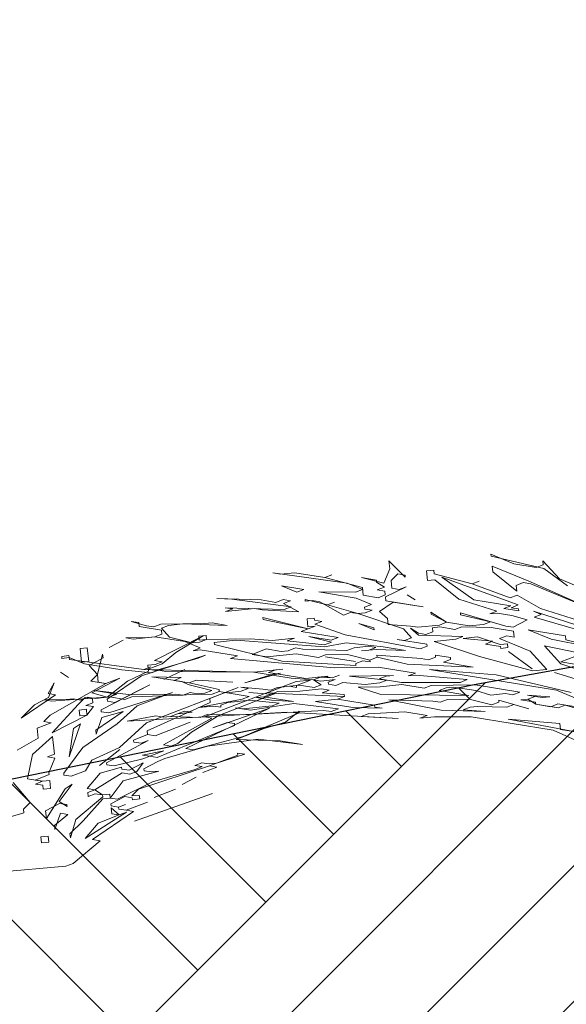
# Model space of a CAD drawing. Header units: millimetres. Extents: x 208545 to 5957542, y -593447 to 257160.
# Tile 16 of 60: x 5932698 to 5933439, y -589590 to -588257. Entities that reach past the tile are written whole.
import ezdxf

# ---------------------------------------------------------------- set-up
doc = ezdxf.new("R2010")
doc.units = ezdxf.units.MM
doc.header["$MEASUREMENT"] = 0
for name, color, linetype, lineweight in [('Sytuacja - Teren_Nr_pióra__1', 7, 'Continuous', 13), ('Sytuacja - Teren_Nr_pióra__21', 7, 'Continuous', 25), ('Wnętrze - Umeblowanie_Nr_pióra__2', 8, 'Continuous', 13)]:
    doc.layers.add(name, color=color, linetype=linetype, lineweight=lineweight)
doc.layers.add('Wnętrze - Umeblowanie', color=7, linetype='Continuous')

# ---------------------------------------------------------------- blocks, each defined once
blk = doc.blocks.new('Krzewy 27[6]_4', base_point=(5932431.3, -589437.1))
at = {"layer": 'Wnętrze - Umeblowanie_Nr_pióra__2', "color": 8, "linetype": 'Continuous', "lineweight": 13}
for p, q in [((5932838.4, -589096.8), (5932819.6, -589106.8)), ((5932819.6, -589106.8), (5932838.4, -589096.8)), ((5932881, -589124.6), (5932947, -589090.9)), ((5932947, -589090.9), (5932909.7, -589113.6)), ((5932780.1, -589108.3), (5932789.9, -589107.3)), ((5932782, -589126.9), (5932780.1, -589108.3)), ((5932789.9, -589107.3), (5932791.8, -589125.8)), ((5932791.8, -589125.8), (5932782, -589126.9)), ((5932792.4, -589131.2), (5932811.2, -589121.1)), ((5932810.6, -589115.8), (5932803.6, -589143.4)), ((5932811.2, -589121.1), (5932810.6, -589115.8)), ((5932949.8, -589117.5), (5932863.3, -589145.3)), ((5932891.1, -589126.3), (5932881, -589124.6)), ((5932881.6, -589129.9), (5932891.1, -589126.3)), ((5932882.4, -589137.9), (5932940.2, -589121.2)), ((5932909.7, -589113.6), (5932891.4, -589128.9)), ((5932940.2, -589121.2), (5932949.8, -589117.5)), ((5932803.6, -589143.4), (5932792.4, -589131.2)), ((5932844.2, -589152.6), (5932872.6, -589138.9)), ((5932871.8, -589131), (5932881.6, -589129.9)), ((5932872.6, -589138.9), (5932871.8, -589131)), ((5932891.4, -589128.9), (5932872.3, -589136.3)), ((5932872.3, -589136.3), (5932882.4, -589137.9)), ((5932922, -589136.5), (5932893.6, -589150.2)), ((5932893.6, -589150.2), (5932922, -589136.5)), ((5932753.6, -589140.5), (5932764.3, -589147.5)), ((5932764.3, -589147.5), (5932753.6, -589140.5)), ((5932794.6, -589152.4), (5932803.6, -589143.4)), ((5932814.8, -589155.7), (5932794.6, -589152.4)), ((5932833.9, -589148.3), (5932796.2, -589168.3)), ((5932803.6, -589143.4), (5932804.7, -589154)), ((5932814.8, -589155.7), (5932833.9, -589148.3)), ((5932816.7, -589174.3), (5932844.2, -589152.6)), ((5932863.3, -589145.3), (5932817, -589176.9)), ((5932948.5, -589200.8), (5933072.6, -589153)), ((5933051.6, -589141.8), (5933003.3, -589154.9)), ((5933003.3, -589154.9), (5933041.8, -589142.8)), ((5933041.8, -589142.8), (5933051.6, -589141.8)), ((5933072.6, -589153), (5933092.2, -589151)), ((5933092.2, -589151), (5933073.1, -589158.3)), ((5933101.8, -589147.3), (5933111.6, -589146.3)), ((5933121.7, -589147.9), (5933101.8, -589147.3)), ((5933111.6, -589146.3), (5933121.7, -589147.9)), ((5933121.7, -589147.9), (5933131.2, -589144.3)), ((5933131.2, -589144.3), (5933121.7, -589147.9)), ((5932745.2, -589154.8), (5932736.7, -589169.1)), ((5932737.3, -589174.5), (5932745.2, -589154.8)), ((5932739.8, -589198.4), (5932814.8, -589155.7)), ((5932804.7, -589154), (5932814.8, -589155.7)), ((5932874.5, -589157.5), (5932808.5, -589191.2)), ((5932827.3, -589181.2), (5932874.5, -589157.5)), ((5932869.9, -589209), (5932994, -589161.2)), ((5932994, -589161.2), (5932955.8, -589175.9)), ((5933053.5, -589160.4), (5933034.4, -589167.7)), ((5933063.3, -589159.4), (5933053.5, -589160.4)), ((5933073.4, -589161), (5933063.3, -589159.4)), ((5933073.1, -589158.3), (5933073.4, -589161)), ((5932746.8, -589170.8), (5932700.5, -589202.4)), ((5932718.5, -589184.5), (5932737.3, -589174.5)), ((5932736.7, -589169.1), (5932746.8, -589170.8)), ((5932778, -589183.7), (5932787, -589174.7)), ((5932787, -589174.7), (5932797, -589176.3)), ((5932796.2, -589168.3), (5932816.7, -589174.3)), ((5932797, -589176.3), (5932797.6, -589181.6)), ((5932817, -589176.9), (5932817.2, -589179.6)), ((5932817.2, -589179.6), (5932827.3, -589181.2)), ((5932818.9, -589195.5), (5932905.4, -589167.7)), ((5932905.4, -589167.7), (5932857.6, -589186.1)), ((5932955.8, -589175.9), (5932956.4, -589181.2)), ((5933044.5, -589169.4), (5932968.1, -589198.8)), ((5933034.4, -589167.7), (5933044.5, -589169.4)), ((5932700.5, -589202.4), (5932718.5, -589184.5)), ((5932742.3, -589222.3), (5932778, -589183.7)), ((5932778.8, -589191.6), (5932788.6, -589190.6)), ((5932779.6, -589199.6), (5932778.8, -589191.6)), ((5932797.6, -589181.6), (5932788.1, -589185.3)), ((5932788.1, -589185.3), (5932798.2, -589186.9)), ((5932788.6, -589190.6), (5932789.4, -589198.6)), ((5932798.2, -589186.9), (5932789.4, -589198.6)), ((5932808.5, -589191.2), (5932808.8, -589193.9)), ((5932857.6, -589186.1), (5932830.4, -589210.4)), ((5932956.4, -589181.2), (5932871, -589219.6)), ((5933036.6, -589189), (5932923.2, -589243.7)), ((5932960, -589215.7), (5933036.6, -589189)), ((5933076.7, -589192.9), (5933058.5, -589208.2)), ((5933077, -589195.5), (5933076.7, -589192.9)), ((5932730.8, -589207.3), (5932739.8, -589198.4)), ((5932789.4, -589198.6), (5932742.3, -589222.3)), ((5932789.4, -589198.6), (5932779.6, -589199.6)), ((5932838.5, -589193.5), (5932801.5, -589218.8)), ((5932802, -589224.1), (5932809.6, -589201.8)), ((5932808.8, -589193.9), (5932818.9, -589195.5)), ((5932809.6, -589201.8), (5932838.5, -589193.5)), ((5932892.9, -589238.8), (5932958.6, -589202.5)), ((5932968.1, -589198.8), (5932930.8, -589221.5)), ((5932958.6, -589202.5), (5932948.5, -589200.8)), ((5933000.9, -589227.6), (5933077, -589195.5)), ((5932721.8, -589216.3), (5932740.9, -589209)), ((5932723.2, -589229.6), (5932721.8, -589216.3)), ((5932740.9, -589209), (5932730.8, -589207.3)), ((5932780.7, -589210.2), (5932765.5, -589254.7)), ((5932765.5, -589254.7), (5932771.4, -589216.5)), ((5932771.4, -589216.5), (5932780.7, -589210.2)), ((5932830.4, -589210.4), (5932784, -589242.1)), ((5932801.5, -589218.8), (5932802, -589224.1)), ((5932833.7, -589242.3), (5932869.9, -589209)), ((5932871, -589219.6), (5932871.6, -589224.9)), ((5932881.7, -589226.6), (5932929.4, -589208.2)), ((5932929.4, -589208.2), (5932881.7, -589226.6)), ((5932884.7, -589255.8), (5932989.4, -589212.7)), ((5932979.1, -589208.4), (5932960, -589215.7)), ((5932989.2, -589210), (5932979.1, -589208.4)), ((5932989.4, -589212.7), (5932989.2, -589210)), ((5933029.6, -589216.6), (5932991.4, -589231.3)), ((5933058.5, -589208.2), (5933029.6, -589216.6)), ((5932695.1, -589245.9), (5932723.2, -589229.6)), ((5932715.6, -589251.9), (5932742.8, -589227.6)), ((5932742.8, -589227.6), (5932745.3, -589251.5)), ((5932872.4, -589232.9), (5932816, -589262.9)), ((5932871.6, -589224.9), (5932852.5, -589232.3)), ((5932852.5, -589232.3), (5932852.8, -589234.9)), ((5932862.9, -589236.6), (5932872.4, -589232.9)), ((5932871.6, -589224.9), (5932881.7, -589226.6)), ((5932881.7, -589226.6), (5932871.6, -589224.9)), ((5932930.8, -589221.5), (5932912.5, -589236.8)), ((5932933.3, -589245.4), (5933000.9, -589227.6)), ((5933021.1, -589230.9), (5932952.6, -589240.7)), ((5932991.4, -589231.3), (5933051.1, -589233.1)), ((5933081.4, -589238), (5933021.1, -589230.9)), ((5933051.1, -589233.1), (5933081.4, -589238)), ((5932784, -589242.1), (5932757.9, -589277)), ((5932795.8, -589259.6), (5932833.7, -589242.3)), ((5932834, -589244.9), (5932806.4, -589266.6)), ((5932806.4, -589266.6), (5932834, -589244.9)), ((5932852.8, -589234.9), (5932862.9, -589236.6)), ((5932903, -589240.5), (5932892.9, -589238.8)), ((5932952.6, -589240.7), (5932894.8, -589257.4)), ((5932912.5, -589236.8), (5932903, -589240.5)), ((5932923.2, -589243.7), (5932933.3, -589245.4)), ((5932709, -589284.8), (5932715.6, -589251.9)), ((5932745.3, -589251.5), (5932735.8, -589255.1)), ((5932735.8, -589255.1), (5932745.8, -589256.8)), ((5932745.8, -589256.8), (5932738, -589276.4)), ((5932787.3, -589273.9), (5932795.8, -589259.6)), ((5932826.3, -589267.2), (5932865.1, -589257.8)), ((5932864.5, -589252.5), (5932893.7, -589246.8)), ((5932874.6, -589254.1), (5932864.5, -589252.5)), ((5932865.1, -589257.8), (5932874.6, -589254.1)), ((5932893.7, -589246.8), (5932874.6, -589254.1)), ((5932874.6, -589254.1), (5932884.7, -589255.8)), ((5932894.8, -589257.4), (5932885.3, -589261.1)), ((5933003.4, -589251.5), (5932964.9, -589263.5)), ((5932964.9, -589263.5), (5932993.6, -589252.5)), ((5932993.6, -589252.5), (5932993.3, -589249.9)), ((5932993.3, -589249.9), (5933003.4, -589251.5)), ((5932807.5, -589277.2), (5932836.4, -589268.8)), ((5932816, -589262.9), (5932816.3, -589265.6)), ((5932816.3, -589265.6), (5932826.3, -589267.2)), ((5932836.4, -589268.8), (5932836.7, -589271.5)), ((5932836.7, -589271.5), (5932846.8, -589273.1)), ((5932846.8, -589273.1), (5932865.6, -589263.1)), ((5932865.6, -589263.1), (5932856.9, -589274.8)), ((5932955.4, -589267.2), (5932859.4, -589298.7)), ((5932885.3, -589261.1), (5932866.5, -589271.1)), ((5932866.5, -589271.1), (5932866.7, -589273.7)), ((5932878.2, -589288.7), (5932936, -589271.9)), ((5932935.5, -589266.6), (5932945, -589262.9)), ((5932945.6, -589268.2), (5932935.5, -589266.6)), ((5932936, -589271.9), (5932945.6, -589268.2)), ((5932945, -589262.9), (5932955.1, -589264.6)), ((5932965.5, -589268.9), (5932946.4, -589276.2)), ((5932946.4, -589276.2), (5932965.5, -589268.9)), ((5932955.1, -589264.6), (5932964.9, -589263.5)), ((5932964.9, -589263.5), (5932955.4, -589267.2)), ((5932955.4, -589267.2), (5932965.5, -589268.9)), ((5932965.5, -589268.9), (5932955.4, -589267.2)), ((5932729.2, -589288), (5932709, -589284.8)), ((5932738.2, -589279), (5932719.1, -589286.4)), ((5932719.1, -589286.4), (5932729.2, -589288)), ((5932738, -589276.4), (5932738.2, -589279)), ((5932757.9, -589277), (5932758.2, -589279.7)), ((5932758.2, -589279.7), (5932768.2, -589281.3)), ((5932768.2, -589281.3), (5932787.3, -589273.9)), ((5932789.8, -589297.8), (5932807.5, -589277.2)), ((5932837.3, -589276.8), (5932799.9, -589299.5)), ((5932847.4, -589278.4), (5932837.3, -589276.8)), ((5932886.7, -589274.4), (5932838.4, -589287.4)), ((5932856.9, -589274.8), (5932847.4, -589278.4)), ((5932866.7, -589273.7), (5932876.8, -589275.4)), ((5932876.8, -589275.4), (5932886.7, -589274.4)), ((5932937.1, -589282.5), (5932918.3, -589292.5)), ((5932918.3, -589292.5), (5932937.1, -589282.5)), ((5932689.7, -589289.5), (5932712.4, -589316.6)), ((5932719.7, -589291.7), (5932729.2, -589288)), ((5932729.8, -589293.3), (5932719.7, -589291.7)), ((5932729.2, -589288), (5932739.1, -589287)), ((5932730.3, -589298.7), (5932729.8, -589293.3)), ((5932740.2, -589297.6), (5932730.3, -589298.7)), ((5932734.5, -589338.5), (5932760.1, -589298.2)), ((5932739.1, -589287), (5932740.2, -589297.6)), ((5932769.4, -589291.9), (5932751.9, -589315.2)), ((5932760.1, -589298.2), (5932769.4, -589291.9)), ((5932799.9, -589299.5), (5932789.8, -589297.8)), ((5932790.4, -589303.2), (5932799.9, -589299.5)), ((5932799.9, -589299.5), (5932810.6, -589306.4)), ((5932838.4, -589287.4), (5932820.9, -589310.7)), ((5932831, -589312.3), (5932878.2, -589288.7)), ((5932859.4, -589298.7), (5932850.4, -589307.7)), ((5932909.1, -589298.9), (5932880.4, -589309.9)), ((5932880.4, -589309.9), (5932909.1, -589298.9)), ((5932774.3, -589339.7), (5932810.8, -589309.1)), ((5932811.1, -589311.7), (5932784.4, -589341.4)), ((5932790.9, -589308.5), (5932790.4, -589303.2)), ((5932800.5, -589304.8), (5932790.9, -589308.5)), ((5932810.6, -589306.4), (5932800.5, -589304.8)), ((5932810.6, -589306.4), (5932820.4, -589305.4)), ((5932810.8, -589309.1), (5932810.6, -589306.4)), ((5932820.9, -589310.7), (5932811.1, -589311.7)), ((5932820.4, -589305.4), (5932820.9, -589310.7)), ((5932820.9, -589310.7), (5932831, -589312.3)), ((5932840.6, -589308.7), (5932821.8, -589318.7)), ((5932850.7, -589310.3), (5932840.6, -589308.7)), ((5932850.4, -589307.7), (5932860.2, -589306.6)), ((5932851, -589313), (5932850.7, -589310.3)), ((5932860.8, -589311.9), (5932851, -589313)), ((5932959.3, -589304.4), (5932854, -589342.2)), ((5932854, -589342.2), (5932959.3, -589304.4)), ((5932860.2, -589306.6), (5932860.8, -589311.9)), ((5932712.4, -589316.6), (5932703.4, -589325.6)), ((5932703.4, -589325.6), (5932703.9, -589330.9)), ((5932752.2, -589317.9), (5932733.4, -589327.9)), ((5932751.9, -589315.2), (5932762.6, -589322.1)), ((5932762.3, -589319.5), (5932752.2, -589317.9)), ((5932762.6, -589322.1), (5932762.3, -589319.5)), ((5932821.8, -589318.7), (5932822, -589321.3)), ((5932822, -589321.3), (5932832.1, -589323)), ((5932833.2, -589333.6), (5932822.3, -589324)), ((5932822.3, -589324), (5932823.1, -589332)), ((5932832.1, -589323), (5932841.7, -589319.3)), ((5932841.7, -589319.3), (5932832.1, -589323)), ((5932832.1, -589323), (5932832.4, -589325.6)), ((5932832.4, -589325.6), (5932842.5, -589327.3)), ((5932842.5, -589327.3), (5932871.2, -589316.2)), ((5932871.2, -589316.2), (5932842.5, -589327.3)), ((5932703.9, -589330.9), (5932675, -589339.3)), ((5932733.4, -589327.9), (5932734.5, -589338.5)), ((5932763.7, -589332.8), (5932745.4, -589348.1)), ((5932746, -589353.4), (5932753.6, -589331.1)), ((5932753.6, -589331.1), (5932763.7, -589332.8)), ((5932767, -589364.6), (5932774.3, -589339.7)), ((5932842.8, -589329.9), (5932786.9, -589365.3)), ((5932852.6, -589328.9), (5932797, -589366.9)), ((5932804.6, -589344.6), (5932833.2, -589333.6)), ((5932823.1, -589332), (5932833.2, -589333.6)), ((5932833.2, -589333.6), (5932842.8, -589329.9)), ((5932842.5, -589327.3), (5932852.6, -589328.9)), ((5932745.4, -589348.1), (5932746, -589353.4)), ((5932784.4, -589341.4), (5932766.4, -589359.3)), ((5932786.9, -589365.3), (5932804.6, -589344.6)), ((5932727.1, -589363.4), (5932737, -589362.4)), ((5932728, -589371.4), (5932727.1, -589363.4)), ((5932737, -589362.4), (5932737.8, -589370.4)), ((5932766.4, -589359.3), (5932767, -589364.6)), ((5932737.8, -589370.4), (5932728, -589371.4)), ((5932807.1, -589368.5), (5932770.6, -589399.2)), ((5932797, -589366.9), (5932807.1, -589368.5)), ((5932761, -589402.8), (5932593.8, -589417.5)), ((5932770.6, -589399.2), (5932761, -589402.8))]:
    blk.add_line(p, q, dxfattribs=at)
blk = doc.blocks.new('Krzewy 27[7]_4', base_point=(5933439.2, -589259.9))
at = {"layer": 'Wnętrze - Umeblowanie_Nr_pióra__2', "color": 8, "linetype": 'Continuous', "lineweight": 13}
for p, q in [((5933199.5, -589000.3), (5933198.4, -588989.7)), ((5933198.4, -588989.7), (5933220.5, -589011.5)), ((5933336.7, -588983.3), (5933336.5, -588980.7)), ((5933336.5, -588980.7), (5933367.6, -588993.6)), ((5933408, -589000.1), (5933336.7, -588983.3)), ((5933407.4, -588994.8), (5933406.9, -588989.5)), ((5933406.9, -588989.5), (5933429.3, -589014)), ((5933142, -589019.7), (5933041.3, -589006)), ((5933041.3, -589006), (5933051.4, -589007.6)), ((5933051.4, -589007.6), (5933071, -589005.6)), ((5933071, -589005.6), (5933111.4, -589012.1)), ((5933191.6, -589019.9), (5933199.5, -589000.3)), ((5933249.4, -589003.1), (5933259.3, -589002.1)), ((5933250.8, -589016.4), (5933249.4, -589003.1)), ((5933259.3, -589002.1), (5933259.8, -589007.4)), ((5933338.9, -589004.6), (5933338.1, -588996.6)), ((5933338.1, -588996.6), (5933390, -589018.1)), ((5933371.4, -589030.7), (5933338.9, -589004.6)), ((5933367.6, -588993.6), (5933397.9, -588998.5)), ((5933397.9, -588998.5), (5933407.4, -588994.8)), ((5933440.2, -589023.6), (5933408, -589000.1)), ((5933111.4, -589012.1), (5933120.9, -589008.4)), ((5933120.9, -589008.4), (5933111.4, -589012.1)), ((5933111.4, -589012.1), (5933162.4, -589025.6)), ((5933162.7, -589028.3), (5933142, -589019.7)), ((5933181.3, -589015.6), (5933161.1, -589012.3)), ((5933161.1, -589012.3), (5933191.6, -589019.9)), ((5933181.5, -589018.3), (5933181.3, -589015.6)), ((5933192.2, -589025.2), (5933181.5, -589018.3)), ((5933210.2, -589007.2), (5933201.2, -589016.2)), ((5933201.2, -589016.2), (5933202.3, -589026.8)), ((5933220.3, -589008.9), (5933210.2, -589007.2)), ((5933220.5, -589011.5), (5933220.3, -589008.9)), ((5933260.6, -589015.4), (5933250.8, -589016.4)), ((5933259.8, -589007.4), (5933310.9, -589020.9)), ((5933293.1, -589041.6), (5933260.6, -589015.4)), ((5933313.1, -589042.2), (5933270.2, -589011.7)), ((5933270.2, -589011.7), (5933373.4, -589049.3)), ((5933310.9, -589020.9), (5933320.4, -589017.2)), ((5933320.4, -589017.2), (5933310.9, -589020.9)), ((5933380.2, -589019.1), (5933370.6, -589022.8)), ((5933390.3, -589020.7), (5933380.2, -589019.1)), ((5933390, -589018.1), (5933473.2, -589055.1)), ((5933429.3, -589014), (5933460.4, -589026.9)), ((5933073.8, -589032.1), (5933053, -589023.6)), ((5933053, -589023.6), (5933083.3, -589028.5)), ((5933083.3, -589028.5), (5933073.8, -589032.1)), ((5933154, -589039.9), (5933103.5, -589031.7)), ((5933103.5, -589031.7), (5933153.2, -589031.9)), ((5933153.2, -589031.9), (5933162.7, -589028.3)), ((5933162.4, -589025.6), (5933163.5, -589036.2)), ((5933182.6, -589028.9), (5933192.2, -589025.2)), ((5933192.7, -589030.5), (5933182.6, -589028.9)), ((5933193.3, -589035.8), (5933192.7, -589030.5)), ((5933221.9, -589024.8), (5933193.6, -589038.5)), ((5933202.3, -589026.8), (5933212.4, -589028.5)), ((5933212.4, -589028.5), (5933221.9, -589024.8)), ((5933310.9, -589020.9), (5933362.4, -589039.7)), ((5933370.6, -589022.8), (5933371.4, -589030.7)), ((5933452.5, -589046.5), (5933390.3, -589020.7)), ((5932985.4, -589041.3), (5932965.5, -589040.7)), ((5932965.5, -589040.7), (5933025.2, -589042.5)), ((5933065.9, -589051.7), (5932985.4, -589041.3)), ((5933025.2, -589042.5), (5933045.4, -589045.8)), ((5933045.4, -589045.8), (5933055, -589042.1)), ((5933055, -589042.1), (5933065.1, -589043.8)), ((5933065.1, -589043.8), (5933055.5, -589047.5)), ((5933085, -589044.4), (5933084.7, -589041.7)), ((5933084.7, -589041.7), (5933115.3, -589049.3)), ((5933094.8, -589043.4), (5933085, -589044.4)), ((5933104.9, -589045), (5933094.8, -589043.4)), ((5933136.6, -589063.2), (5933104.9, -589045)), ((5933115.3, -589049.3), (5933124.8, -589045.6)), ((5933124.8, -589045.6), (5933115.3, -589049.3)), ((5933174.7, -589048.5), (5933154, -589039.9)), ((5933163.5, -589036.2), (5933183.7, -589039.5)), ((5933183.7, -589039.5), (5933193.3, -589035.8)), ((5933204.2, -589045.4), (5933185.7, -589058.1)), ((5933193.6, -589038.5), (5933194.1, -589043.8)), ((5933194.1, -589043.8), (5933244.6, -589052)), ((5933244.6, -589052), (5933204.2, -589045.4)), ((5933223, -589035.4), (5933233.7, -589042.4)), ((5933233.7, -589042.4), (5933223, -589035.4)), ((5933344.5, -589057.7), (5933293.1, -589041.6)), ((5933363.6, -589050.3), (5933313.1, -589042.2)), ((5933362.4, -589039.7), (5933372, -589036)), ((5933372, -589036), (5933403.7, -589054.2)), ((5932986.8, -589054.6), (5932976.7, -589053)), ((5932976.7, -589053), (5933056.3, -589055.4)), ((5933016.5, -589054.2), (5932977.2, -589058.3)), ((5932977.2, -589058.3), (5932986.8, -589054.6)), ((5933026.6, -589055.8), (5933016.5, -589054.2)), ((5933076.5, -589058.7), (5933026.6, -589055.8)), ((5933055.5, -589047.5), (5933076.5, -589058.7)), ((5933056.3, -589055.4), (5933065.9, -589051.7)), ((5933115.3, -589049.3), (5933156.2, -589061.1)), ((5933146.1, -589059.5), (5933136.6, -589063.2)), ((5933156.2, -589061.1), (5933146.1, -589059.5)), ((5933165.2, -589052.2), (5933174.7, -589048.5)), ((5933165.5, -589054.8), (5933165.2, -589052.2)), ((5933175.6, -589056.5), (5933165.5, -589054.8)), ((5933166, -589060.1), (5933175.6, -589056.5)), ((5933185.7, -589058.1), (5933196.6, -589067.7)), ((5933255.5, -589061.6), (5933255.2, -589058.9)), ((5933255.2, -589058.9), (5933276.5, -589072.8)), ((5933334.9, -589061.4), (5933344.5, -589057.7)), ((5933354, -589054), (5933363.6, -589050.3)), ((5933374.2, -589057.3), (5933354, -589054)), ((5933373.4, -589049.3), (5933363.8, -589053)), ((5933363.8, -589053), (5933373.9, -589054.6)), ((5933373.9, -589054.6), (5933374.2, -589057.3)), ((5933404.5, -589062.2), (5933394.1, -589057.9)), ((5933394.1, -589057.9), (5933476.3, -589084.3)), ((5933403.7, -589054.2), (5933455, -589070.4)), ((5932859.6, -589073.2), (5932849.5, -589071.5)), ((5932849.5, -589071.5), (5932870, -589077.5)), ((5932860.2, -589078.5), (5932859.6, -589073.2)), ((5933028, -589069.1), (5933027.7, -589066.4)), ((5933027.7, -589066.4), (5933088.8, -589081.6)), ((5933088.8, -589081.6), (5933028, -589069.1)), ((5933087.5, -589068.3), (5933097.3, -589067.3)), ((5933088.6, -589078.9), (5933087.5, -589068.3)), ((5933097.3, -589067.3), (5933097.6, -589069.9)), ((5933097.6, -589069.9), (5933107.6, -589071.6)), ((5933107.6, -589071.6), (5933098.1, -589075.2)), ((5933156.2, -589061.1), (5933166, -589060.1)), ((5933217.9, -589081.6), (5933156.2, -589061.1)), ((5933196.6, -589067.7), (5933197.4, -589075.7)), ((5933276.5, -589072.8), (5933255.5, -589061.6)), ((5933267, -589076.5), (5933276.5, -589072.8)), ((5933276.5, -589072.8), (5933306.8, -589077.7)), ((5933295.4, -589062.8), (5933295.1, -589060.1)), ((5933295.1, -589060.1), (5933356.5, -589077.9)), ((5933336, -589072), (5933295.4, -589062.8)), ((5933326.5, -589075.7), (5933336, -589072)), ((5933344.7, -589060.4), (5933334.9, -589061.4)), ((5933364.9, -589063.6), (5933344.7, -589060.4)), ((5933385.4, -589069.5), (5933364.9, -589063.6)), ((5933366.6, -589079.6), (5933385.4, -589069.5)), ((5933394.9, -589065.9), (5933404.5, -589062.2)), ((5933476.8, -589089.6), (5933394.9, -589065.9)), ((5932890.5, -589083.4), (5932860.2, -589078.5)), ((5932870, -589077.5), (5932880.1, -589079.1)), ((5932880.1, -589079.1), (5932889.6, -589075.4)), ((5932889.6, -589075.4), (5932949.1, -589074.6)), ((5932899.7, -589077.1), (5932890.2, -589080.7)), ((5932890.2, -589080.7), (5932901.4, -589093)), ((5932891, -589088.7), (5932890.5, -589083.4)), ((5932919.4, -589075), (5932899.7, -589077.1)), ((5932979.1, -589076.9), (5932919.4, -589075)), ((5932949.1, -589074.6), (5932958.9, -589073.6)), ((5932958.9, -589073.6), (5932979.1, -589076.9)), ((5933079.3, -589085.2), (5933088.8, -589081.6)), ((5933129.8, -589093.4), (5933079.3, -589085.2)), ((5933098.4, -589077.9), (5933088.6, -589078.9)), ((5933088.8, -589081.6), (5933098.4, -589077.9)), ((5933098.1, -589075.2), (5933139.3, -589089.7)), ((5933178.3, -589083), (5933157.6, -589074.4)), ((5933157.6, -589074.4), (5933178.1, -589080.4)), ((5933178.1, -589080.4), (5933178.3, -589083)), ((5933197.4, -589075.7), (5933227.4, -589077.9)), ((5933229.1, -589093.8), (5933217.9, -589081.6)), ((5933227.4, -589077.9), (5933237.5, -589079.5)), ((5933238.6, -589090.2), (5933227.7, -589080.6)), ((5933227.7, -589080.6), (5933238.4, -589087.5)), ((5933237.5, -589079.5), (5933267, -589076.5)), ((5933248.5, -589089.1), (5933258, -589085.5)), ((5933257.4, -589080.2), (5933267.3, -589079.1)), ((5933258, -589085.5), (5933257.4, -589080.2)), ((5933267.3, -589079.1), (5933287.5, -589082.4)), ((5933287.5, -589082.4), (5933297, -589078.7)), ((5933297, -589078.7), (5933336.8, -589080)), ((5933306.8, -589077.7), (5933326.5, -589075.7)), ((5933336.8, -589080), (5933367.1, -589084.9)), ((5933356.5, -589077.9), (5933366.6, -589079.6)), ((5933367.1, -589084.9), (5933368, -589092.8)), ((5933417.9, -589095.7), (5933386.8, -589082.8)), ((5933386.8, -589082.8), (5933437.3, -589091)), ((5932841.9, -589093.8), (5932871.7, -589093.4)), ((5932852, -589095.4), (5932841.9, -589093.8)), ((5932881.5, -589092.4), (5932852, -589095.4)), ((5932871.7, -589093.4), (5932881.5, -589092.4)), ((5932881.5, -589092.4), (5932891, -589088.7)), ((5932921.9, -589098.9), (5932881.5, -589092.4)), ((5932901.4, -589093), (5932932, -589100.6)), ((5932942.6, -589107.5), (5932921.9, -589098.9)), ((5932932, -589100.6), (5932941.8, -589099.5)), ((5932941, -589091.6), (5932950.8, -589090.5)), ((5932941.5, -589096.9), (5932941, -589091.6)), ((5932951.3, -589095.9), (5932941.5, -589096.9)), ((5932941.8, -589099.5), (5932951.3, -589095.9)), ((5932950.8, -589090.5), (5932951.3, -589095.9)), ((5932951.3, -589095.9), (5933010.8, -589095)), ((5932961.7, -589100.1), (5932991.2, -589097.1)), ((5932991.2, -589097.1), (5933111.2, -589106.1)), ((5933010.8, -589095), (5933040.8, -589097.3)), ((5933040.8, -589097.3), (5933070.3, -589094.2)), ((5933070.3, -589094.2), (5933060.7, -589097.9)), ((5933060.7, -589097.9), (5933111, -589103.4)), ((5933120.5, -589099.8), (5933089.9, -589092.2)), ((5933089.9, -589092.2), (5933120.2, -589097.1)), ((5933111, -589103.4), (5933120.5, -589099.8)), ((5933120.2, -589097.1), (5933129.8, -589093.4)), ((5933139.3, -589089.7), (5933240.6, -589108.8)), ((5933249.8, -589102.4), (5933209.4, -589095.9)), ((5933209.4, -589095.9), (5933219.5, -589097.5)), ((5933219.5, -589097.5), (5933229.1, -589093.8)), ((5933238.4, -589087.5), (5933248.5, -589089.1)), ((5933298.4, -589092), (5933238.6, -589090.2)), ((5933259.4, -589098.7), (5933288.8, -589095.7)), ((5933321.1, -589119.2), (5933259.4, -589098.7)), ((5933288.8, -589095.7), (5933298.4, -589092)), ((5933298.7, -589094.7), (5933318.3, -589092.6)), ((5933338.8, -589098.5), (5933298.7, -589094.7)), ((5933318.3, -589092.6), (5933349.2, -589102.8)), ((5933329.2, -589102.2), (5933338.8, -589098.5)), ((5933357.9, -589091.2), (5933348.3, -589094.9)), ((5933348.3, -589094.9), (5933389.8, -589112)), ((5933368, -589092.8), (5933357.9, -589091.2)), ((5933488.9, -589109.8), (5933417.9, -589095.7)), ((5933437.3, -589091), (5933437.8, -589096.3)), ((5933437.8, -589096.3), (5933488.9, -589109.8)), ((5932933.1, -589111.2), (5932942.6, -589107.5)), ((5932942.9, -589110.2), (5932933.1, -589111.2)), ((5932993.4, -589118.3), (5932942.9, -589110.2)), ((5932962, -589102.8), (5932961.7, -589100.1)), ((5933053.7, -589125.5), (5932962, -589102.8)), ((5933032.1, -589108.9), (5933013, -589116.3)), ((5933052.3, -589112.2), (5933032.1, -589108.9)), ((5933062.1, -589111.2), (5933052.3, -589112.2)), ((5933071.7, -589107.5), (5933062.1, -589111.2)), ((5933081.8, -589109.1), (5933071.7, -589107.5)), ((5933141.5, -589111), (5933081.8, -589109.1)), ((5933111.2, -589106.1), (5933140.4, -589100.4)), ((5933140.4, -589100.4), (5933190.6, -589105.9)), ((5933151.1, -589107.3), (5933141.5, -589111)), ((5933170.7, -589105.3), (5933151.1, -589107.3)), ((5933181.1, -589109.6), (5933161.4, -589111.6)), ((5933161.4, -589111.6), (5933171.3, -589110.6)), ((5933180.8, -589106.9), (5933170.7, -589105.3)), ((5933171.3, -589110.6), (5933180.8, -589106.9)), ((5933220.9, -589110.8), (5933181.1, -589109.6)), ((5933190.6, -589105.9), (5933220.9, -589110.8)), ((5933240.6, -589108.8), (5933250.1, -589105.1)), ((5933250.1, -589105.1), (5933249.8, -589102.4)), ((5933349.4, -589105.5), (5933329.2, -589102.2)), ((5933349.2, -589102.8), (5933359, -589101.8)), ((5933349.7, -589108.2), (5933349.4, -589105.5)), ((5933359.5, -589107.1), (5933349.7, -589108.2)), ((5933359, -589101.8), (5933359.5, -589107.1)), ((5933360.1, -589112.4), (5933392.3, -589135.9)), ((5933392.3, -589135.9), (5933360.1, -589112.4)), ((5933389.8, -589112), (5933412.2, -589136.6)), ((5933431.3, -589129.2), (5933408.9, -589104.7)), ((5933408.9, -589104.7), (5933469.8, -589117.2)), ((5932755.2, -589118.9), (5932765, -589117.9)), ((5932755.5, -589121.6), (5932755.2, -589118.9)), ((5932765.3, -589120.6), (5932755.5, -589121.6)), ((5932765, -589117.9), (5932765.6, -589123.2)), ((5932786, -589129.1), (5932765.3, -589120.6)), ((5932765.6, -589123.2), (5932866.3, -589136.9)), ((5932983.8, -589122), (5932993.4, -589118.3)), ((5933124.1, -589134.3), (5932983.8, -589122)), ((5933013, -589116.3), (5933033.2, -589119.6)), ((5933033.2, -589119.6), (5933072.5, -589115.5)), ((5933153.6, -589131.2), (5933053.7, -589125.5)), ((5933072.5, -589115.5), (5933102.8, -589120.4)), ((5933102.8, -589120.4), (5933112.3, -589116.7)), ((5933112.3, -589116.7), (5933142.1, -589116.3)), ((5933112.6, -589119.4), (5933153, -589125.9)), ((5933153, -589125.9), (5933112.6, -589119.4)), ((5933142.1, -589116.3), (5933172.6, -589123.9)), ((5933162.8, -589124.9), (5933153.3, -589128.6)), ((5933172.9, -589126.5), (5933162.8, -589124.9)), ((5933172.6, -589123.9), (5933182.2, -589120.2)), ((5933182.2, -589120.2), (5933172.6, -589123.9)), ((5933172.6, -589123.9), (5933172.9, -589126.5)), ((5933182.2, -589120.2), (5933181.9, -589117.5)), ((5933181.9, -589117.5), (5933241.9, -589122)), ((5933222.9, -589129.4), (5933182.2, -589120.2)), ((5933241.9, -589122), (5933252, -589123.7)), ((5933252, -589123.7), (5933261.6, -589120)), ((5933261.6, -589120), (5933261.3, -589117.3)), ((5933261.3, -589117.3), (5933281.5, -589120.6)), ((5933281.8, -589123.3), (5933272.2, -589126.9)), ((5933281.5, -589120.6), (5933281.8, -589123.3)), ((5933392.6, -589138.6), (5933321.1, -589119.2)), ((5933450.1, -589119.2), (5933431, -589126.5)), ((5933431, -589126.5), (5933491.6, -589136.4)), ((5932836.5, -589137.3), (5932786, -589129.1)), ((5932876.6, -589141.2), (5932836.5, -589137.3)), ((5932866.3, -589136.9), (5932875.8, -589133.2)), ((5932875.8, -589133.2), (5932866.3, -589136.9)), ((5932866.3, -589136.9), (5933015.5, -589140.2)), ((5932886.2, -589137.5), (5932876.6, -589141.2)), ((5932896.3, -589139.2), (5932886.2, -589137.5)), ((5933015.5, -589140.2), (5932896.3, -589139.2)), ((5933015.5, -589140.2), (5933054.8, -589136.1)), ((5933045, -589137.1), (5933035.4, -589140.8)), ((5933054.8, -589136.1), (5933045, -589137.1)), ((5933183.6, -589133.5), (5933124.1, -589134.3)), ((5933153.3, -589128.6), (5933153.6, -589131.2)), ((5933234.1, -589141.6), (5933183.6, -589133.5)), ((5933312.6, -589133.5), (5933222.9, -589129.4)), ((5933283.7, -589141.8), (5933253.4, -589136.9)), ((5933253.4, -589136.9), (5933343.5, -589143.7)), ((5933272.2, -589126.9), (5933312.6, -589133.5)), ((5933412.2, -589136.6), (5933392.6, -589138.6)), ((5933493, -589149.6), (5933431.3, -589129.2)), ((5932917.6, -589153), (5932877.2, -589146.5)), ((5932877.2, -589146.5), (5932917, -589147.7)), ((5932917, -589147.7), (5932907.5, -589151.4)), ((5932907.5, -589151.4), (5932927.7, -589154.7)), ((5932927.9, -589157.3), (5932917.6, -589153)), ((5932927.7, -589154.7), (5932937.2, -589151)), ((5932937.2, -589151), (5932927.7, -589154.7)), ((5932937.2, -589151), (5932987.1, -589153.9)), ((5932987.1, -589153.9), (5932937.2, -589151)), ((5933066, -589148.4), (5933015.5, -589140.2)), ((5933035.4, -589140.8), (5933085.9, -589149)), ((5933096, -589150.6), (5933066, -589148.4)), ((5933085.9, -589149), (5933115.4, -589145.9)), ((5933105.6, -589146.9), (5933096, -589150.6)), ((5933106.7, -589157.6), (5933096, -589150.6)), ((5933096, -589150.6), (5933106.1, -589152.3)), ((5933115.4, -589145.9), (5933105.6, -589146.9)), ((5933106.1, -589152.3), (5933125.7, -589150.2)), ((5933125.7, -589150.2), (5933116.2, -589153.9)), ((5933145.1, -589145.5), (5933204.6, -589144.7)), ((5933195.3, -589151), (5933145.1, -589145.5)), ((5933194.8, -589145.7), (5933185.2, -589149.4)), ((5933185.2, -589149.4), (5933215.5, -589154.3)), ((5933185.8, -589154.7), (5933195.3, -589151)), ((5933204.6, -589144.7), (5933194.8, -589145.7)), ((5933224.5, -589145.3), (5933234.1, -589141.6)), ((5933234.3, -589144.3), (5933224.5, -589145.3)), ((5933304.5, -589150.4), (5933234.3, -589144.3)), ((5933425.1, -589164.7), (5933283.7, -589141.8)), ((5933294.9, -589154.1), (5933304.5, -589150.4)), ((5933343.5, -589143.7), (5933445.3, -589168)), ((5933494.4, -589162.9), (5933422.6, -589140.8)), ((5933422.6, -589140.8), (5933494.4, -589162.9)), ((5932830, -589170.2), (5932799.7, -589165.3)), ((5932799.7, -589165.3), (5932849.9, -589170.8)), ((5932927.7, -589154.7), (5932968.3, -589163.9)), ((5932958.5, -589164.9), (5932927.9, -589157.3)), ((5932949, -589168.6), (5932958.5, -589164.9)), ((5932968.3, -589163.9), (5932968.6, -589166.5)), ((5932978.7, -589168.2), (5932998.3, -589166.1)), ((5933007.9, -589162.5), (5932997.8, -589160.8)), ((5932997.8, -589160.8), (5933027.8, -589163.1)), ((5932998.3, -589166.1), (5933007.9, -589162.5)), ((5933027.8, -589163.1), (5933037.9, -589164.7)), ((5933037.9, -589164.7), (5933047.5, -589161)), ((5933038.5, -589170), (5933048, -589166.3)), ((5933047.5, -589161), (5933076.9, -589158)), ((5933048, -589166.3), (5933077.7, -589165.9)), ((5933076.9, -589158), (5933097.1, -589161.2)), ((5933077.7, -589165.9), (5933107.2, -589162.9)), ((5933097.1, -589161.2), (5933106.7, -589157.6)), ((5933107.2, -589162.9), (5933117.3, -589164.5)), ((5933117.3, -589164.5), (5933107.8, -589168.2)), ((5933116.2, -589153.9), (5933116.5, -589156.5)), ((5933116.5, -589156.5), (5933126.6, -589158.2)), ((5933126.6, -589158.2), (5933136.1, -589154.5)), ((5933136.1, -589154.5), (5933166.1, -589156.8)), ((5933156.6, -589160.4), (5933186.3, -589160)), ((5933187.4, -589170.6), (5933156.6, -589160.4)), ((5933166.1, -589156.8), (5933185.8, -589154.7)), ((5933186.3, -589160), (5933215.8, -589157)), ((5933215.5, -589154.3), (5933294.9, -589154.1)), ((5933215.8, -589157), (5933246.1, -589161.9)), ((5933246.1, -589161.9), (5933255.6, -589158.2)), ((5933255.6, -589158.2), (5933315.1, -589157.4)), ((5933275.8, -589161.5), (5933266.3, -589165.1)), ((5933266.3, -589165.1), (5933306.7, -589171.7)), ((5933285.6, -589160.4), (5933275.8, -589161.5)), ((5933315.9, -589165.3), (5933285.6, -589160.4)), ((5933315.1, -589157.4), (5933375.7, -589167.2)), ((5933336.4, -589171.3), (5933315.9, -589165.3)), ((5933456.2, -589177.6), (5933425.1, -589164.7)), ((5932731.5, -589177.7), (5932761.3, -589177.3)), ((5932741.6, -589179.4), (5932731.5, -589177.7)), ((5932820.5, -589173.9), (5932741.6, -589179.4)), ((5932761.3, -589177.3), (5932771.1, -589176.3)), ((5932771.1, -589176.3), (5932781.2, -589178)), ((5932781.2, -589178), (5932790.7, -589174.3)), ((5932790.7, -589174.3), (5932800.8, -589175.9)), ((5932800.8, -589175.9), (5932820.5, -589173.9)), ((5932820.5, -589173.9), (5932830, -589170.2)), ((5932840.7, -589177.1), (5932820.5, -589173.9)), ((5932850.2, -589173.5), (5932840.7, -589177.1)), ((5932849.9, -589170.8), (5932909.4, -589170)), ((5932919.5, -589171.6), (5932850.2, -589173.5)), ((5932909.4, -589170), (5932919.5, -589171.6)), ((5932919.5, -589171.6), (5932929, -589168)), ((5932929.3, -589170.6), (5932919.5, -589171.6)), ((5932929, -589168), (5932939.1, -589169.6)), ((5932959.1, -589170.2), (5932929.3, -589170.6)), ((5932939.1, -589169.6), (5932949, -589168.6)), ((5932941.1, -589188.2), (5932999.5, -589176.8)), ((5932968.6, -589166.5), (5932959.1, -589170.2)), ((5933009, -589173.1), (5932968.6, -589166.5)), ((5932968.6, -589166.5), (5932978.7, -589168.2)), ((5933009.5, -589178.4), (5932980.1, -589181.4)), ((5932999.5, -589176.8), (5933009, -589173.1)), ((5933038.5, -589170), (5933008.4, -589167.8)), ((5933008.4, -589167.8), (5933038.5, -589170)), ((5933049.7, -589182.3), (5933009.5, -589178.4)), ((5933019.1, -589174.7), (5933028.9, -589173.7)), ((5933039.3, -589178), (5933019.1, -589174.7)), ((5933038.5, -589170), (5933028.9, -589173.7)), ((5933028.9, -589173.7), (5933038.5, -589170)), ((5933028.9, -589173.7), (5933069.3, -589180.2)), ((5933048.3, -589169), (5933038.5, -589170)), ((5933069.3, -589180.2), (5933039.3, -589178)), ((5933138.1, -589173.1), (5933048.3, -589169)), ((5933099, -589179.8), (5933128.5, -589176.8)), ((5933149.5, -589188), (5933099, -589179.8)), ((5933107.8, -589168.2), (5933137.8, -589170.4)), ((5933138.1, -589173.1), (5933128.5, -589176.8)), ((5933128.5, -589176.8), (5933138.1, -589173.1)), ((5933128.5, -589176.8), (5933179, -589184.9)), ((5933137.8, -589170.4), (5933138.1, -589173.1)), ((5933306.7, -589171.7), (5933187.4, -589170.6)), ((5933269, -589191.7), (5933198.1, -589177.6)), ((5933198.1, -589177.6), (5933257.8, -589179.4)), ((5933257.8, -589179.4), (5933267.9, -589181.1)), ((5933267.9, -589181.1), (5933277.5, -589177.4)), ((5933277.5, -589177.4), (5933307.2, -589177)), ((5933307.2, -589177), (5933337.8, -589184.5)), ((5933356, -589169.2), (5933336.4, -589171.3)), ((5933347.3, -589180.9), (5933347.1, -589178.2)), ((5933347.1, -589178.2), (5933388, -589190.1)), ((5933366.1, -589170.9), (5933356, -589169.2)), ((5933375.7, -589167.2), (5933366.1, -589170.9)), ((5933376.8, -589177.8), (5933386.6, -589176.8)), ((5933397, -589181.1), (5933376.8, -589177.8)), ((5933396.2, -589173.1), (5933386.1, -589171.5)), ((5933386.1, -589171.5), (5933416.1, -589173.7)), ((5933396.2, -589173.1), (5933386.6, -589176.8)), ((5933386.6, -589176.8), (5933396.2, -589173.1)), ((5933386.6, -589176.8), (5933397.3, -589183.7)), ((5933406.3, -589174.7), (5933396.2, -589173.1)), ((5933416.1, -589173.7), (5933406.3, -589174.7)), ((5932902.6, -589200.2), (5932921.7, -589192.9)), ((5932921.7, -589192.9), (5932931.8, -589194.5)), ((5932960.7, -589186.1), (5932941.1, -589188.2)), ((5932970.8, -589187.8), (5932960.7, -589186.1)), ((5932980.1, -589181.4), (5932970.5, -589185.1)), ((5932970.5, -589185.1), (5932970.8, -589187.8)), ((5933010.9, -589191.7), (5932990.7, -589188.4)), ((5932990.7, -589188.4), (5933000.8, -589190)), ((5933000.8, -589190), (5933040.1, -589185.9)), ((5933001.7, -589198), (5933110.2, -589192.1)), ((5933069.6, -589182.9), (5933010.9, -589191.7)), ((5933040.1, -589185.9), (5933049.7, -589182.3)), ((5933129.9, -589190), (5933069.6, -589182.9)), ((5933110.2, -589192.1), (5933120.3, -589193.7)), ((5933120.3, -589193.7), (5933129.9, -589190)), ((5933189.4, -589189.2), (5933149.5, -589188)), ((5933179, -589184.9), (5933179.3, -589187.6)), ((5933179.3, -589187.6), (5933189.4, -589189.2)), ((5933328.8, -589193.5), (5933269, -589191.7)), ((5933308.3, -589187.6), (5933298.8, -589191.3)), ((5933298.8, -589191.3), (5933328.8, -589193.5)), ((5933318.1, -589186.6), (5933308.3, -589187.6)), ((5933358, -589187.8), (5933318.1, -589186.6)), ((5933337.8, -589184.5), (5933347.3, -589180.9)), ((5933367.5, -589184.1), (5933358, -589187.8)), ((5933388, -589190.1), (5933367.5, -589184.1)), ((5933397.3, -589183.7), (5933397, -589181.1)), ((5933397.3, -589183.7), (5933417.5, -589187)), ((5933427.6, -589188.6), (5933397.3, -589183.7)), ((5933417.5, -589187), (5933427, -589183.3)), ((5933427, -589183.3), (5933457.3, -589188.2)), ((5933437.1, -589185), (5933427.6, -589188.6)), ((5933457.6, -589190.9), (5933437.1, -589185)), ((5933060.9, -589194.5), (5932843.7, -589206.4)), ((5932843.7, -589206.4), (5932882.7, -589199.6)), ((5932882.7, -589199.6), (5932892.8, -589201.3)), ((5932892.8, -589201.3), (5932902.6, -589200.2)), ((5932912.2, -589196.6), (5932902.6, -589200.2)), ((5932902.6, -589200.2), (5932942.5, -589201.5)), ((5932931.8, -589194.5), (5932912.2, -589196.6)), ((5932942.5, -589201.5), (5932952, -589197.8)), ((5932952, -589197.8), (5933001.7, -589198)), ((5933210.7, -589203.1), (5933060.9, -589194.5)), ((5933170.3, -589196.6), (5933160.7, -589200.3)), ((5933160.7, -589200.3), (5933210.7, -589203.1)), ((5933219.7, -589194.1), (5933170.3, -589196.6)), ((5933249.9, -589199), (5933219.7, -589194.1)), ((5933240.4, -589202.7), (5933249.9, -589199)), ((5933260, -589200.7), (5933240.4, -589202.7)), ((5933309.7, -589200.9), (5933260, -589200.7)), ((5933420.8, -589218.9), (5933309.7, -589200.9)), ((5933450.8, -589221.1), (5933359.6, -589203.8)), ((5933359.6, -589203.8), (5933429.8, -589209.9)), ((5933493.7, -589251.6), (5933420.8, -589218.9)), ((5933429.8, -589209.9), (5933430.6, -589217.9)), ((5933430.6, -589217.9), (5933450.8, -589221.1))]:
    blk.add_line(p, q, dxfattribs=at)

msp = doc.modelspace()

# ---------------------------------------------------------------- hatches: boundary and pattern name
at = {"layer": 'Sytuacja - Teren_Nr_pióra__1', "linetype": 'Continuous', "lineweight": 13}
h = msp.add_hatch(dxfattribs=at)
h.set_pattern_fill('Grunt_0004', style=0, pattern_type=2)
h.set_pattern_definition([(45, (5682170.8, -588257), (-275.77163, 275.77163), []), (45, (5682078.9, -588165.1), (-551.5433, 551.5433), []), (45, (5681986.94, -588073.15), (-551.5433, 551.5433), []), (135, (5681895.02, -587981.22), (91.92388, 91.92388), [390, -390])])
h.paths.add_polyline_path([(5931862.677, -589453.385), (5930871.848, -589656.995), (5929652.054, -589807.907), (5928955.771, -589893.729), (5928444.349, -589956.995), (5928744.349, -590256.995), (5951398.605, -590256.995), (5951698.605, -589956.995), (5951684.898, -589956.995), (5951676.487, -589956.995), (5951665.82, -589956.995), (5950125.283, -589770.263), (5949211.104, -589656.995), (5948071.86, -589423.501), (5946760.917, -589156.995), (5944964.046, -588824.483), (5944590.303, -588756.995), (5944068.611, -588685.116), (5942349.934, -588456.995), (5940606.307, -588272.103), (5940469.17, -588256.995), (5940373.013, -588256.995), (5940155.682, -588256.995), (5939459.574, -588256.995), (5939037.185, -588303.823), (5937725.854, -588456.995), (5936480.001, -588626.534), (5935527.542, -588756.995), (5934539.263, -588934.142), (5933313.52, -589156.995)])

# ---------------------------------------------------------------- linework, layer by layer
at = {"layer": 'Sytuacja - Teren_Nr_pióra__21', "color": 7, "linetype": 'Continuous', "lineweight": 25}
for p, q in [((5933313.52, -589156.995), (5934539.263, -588934.142)), ((5931862.677, -589453.385), (5933313.52, -589156.995))]:
    msp.add_line(p, q, dxfattribs=at)

# ---------------------------------------------------------------- block references
at = {"layer": 'Wnętrze - Umeblowanie', "color": 104, "linetype": 'Continuous', "lineweight": 13, "true_color": 0x029e21}
for name, p in [('Krzewy 27[7]_4', (5933439.17, -589259.871)), ('Krzewy 27[6]_4', (5932431.265, -589437.058))]:
    msp.add_blockref(name, p, dxfattribs=at)

doc.saveas('drawing.dxf')
